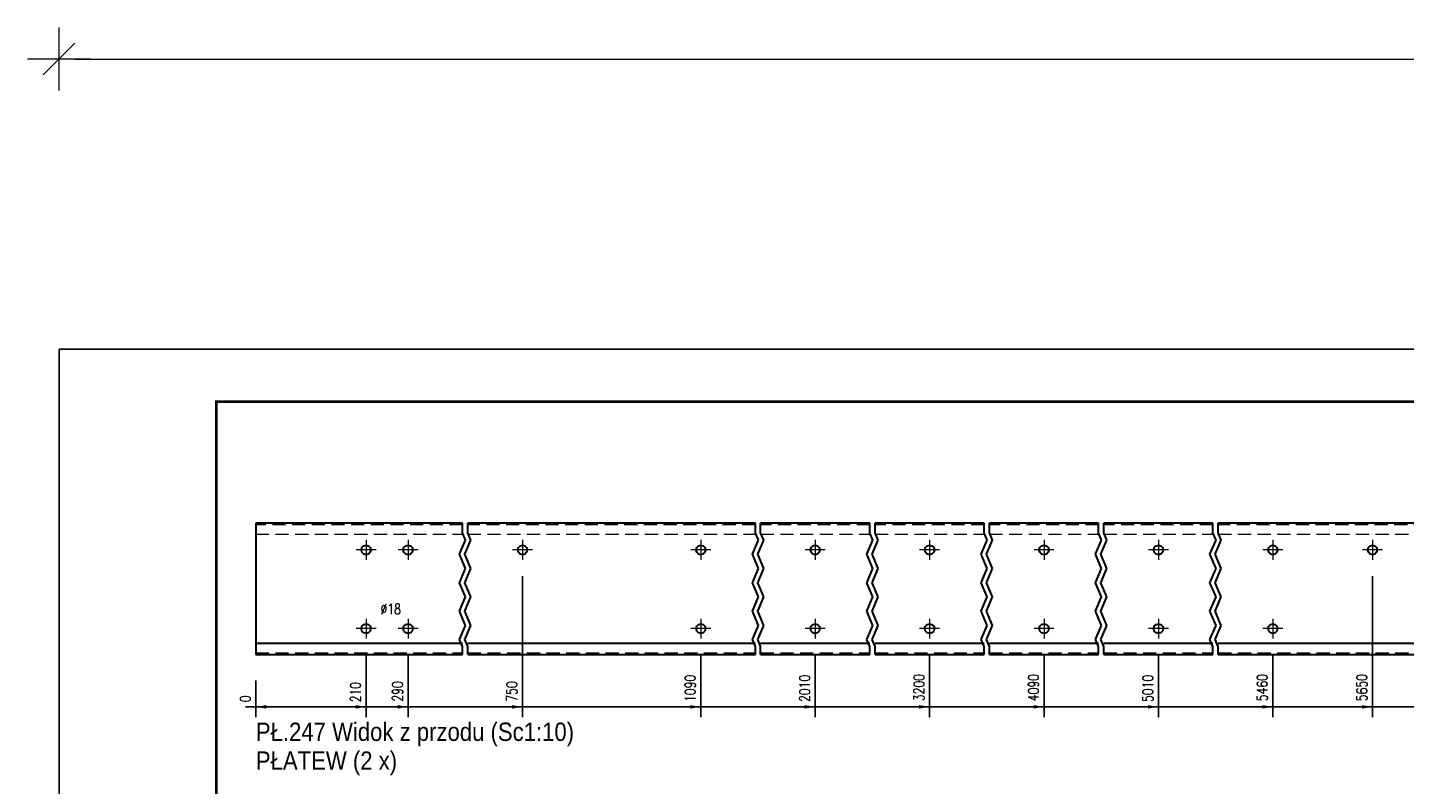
# Model space of a CAD drawing. Header units: millimetres. Extents: x -136 to 717, y 10101 to 10771.
# Tile 16 of 39: x -136 to 127, y 10612 to 10756. Entities that reach past the tile are written whole.
import ezdxf

# ---------------------------------------------------------------- set-up
doc = ezdxf.new("R2010")
doc.units = ezdxf.units.MM
doc.header["$LTSCALE"] = 10
doc.linetypes.add('HIDDEN', pattern=[0.375, 0.25, -0.125])
doc.linetypes.add('MITTE', pattern=[2, 1.25, -0.25, 0.25, -0.25])
doc.layers.get('Defpoints').update_dxf_attribs({"color": 1})
doc.layers.add('_FORMATKA', color=8, linetype='Continuous', plot=False)
for name, color, linetype, lineweight in [('_RAMKA', 7, 'Continuous', 35), ('PS_Bolt', 4, 'Continuous', 13), ('PS_DIM', 4, 'Continuous', 13), ('PS_Hidden', 2, 'HIDDEN', 9), ('PS_Mid', 5, 'MITTE', 15), ('PS_Shape', 161, 'Continuous', 30), ('PS_SOLID', 7, 'Continuous', 30), ('PS_TEXT', 3, 'Continuous', 18)]:
    doc.layers.add(name, color=color, linetype=linetype, lineweight=lineweight)
doc.styles.add('gil', font='txt', dxfattribs={"width": 0.9})
doc.styles.add('simplex', font='simplex.shx', dxfattribs={"width": 0.75})
doc.dimstyles.new('1_10_GŁ_DS1-LS10', dxfattribs={"dimtxt": 2, "dimasz": 2, "dimexe": 2, "dimexo": 5, "dimgap": 1, "dimtad": 1, "dimjust": 4, "dimdec": 0, "dimlfac": 10, "dimtxsty": 'simplex', "dimblk1": 'NONE', "dimsah": 1, "dimcen": 2, "dimclrd": 256, "dimclre": 256, "dimclrt": 3, "dimadec": 1, "dimazin": 0, "dimtfac": 1, "dimtdec": 0, "dimtmove": 2, "dimatfit": 3, "dimfxl": 1, "dimarcsym": 0})
doc.dimstyles.new('1_10_PRZ', dxfattribs={"dimtxt": 2, "dimasz": 1, "dimexe": 2, "dimexo": 5, "dimgap": 1, "dimtad": 1, "dimdec": 0, "dimlfac": 10, "dimtxsty": 'simplex', "dimblk": 'dimznak', "dimcen": 2, "dimse1": 1, "dimse2": 1, "dimclrt": 3, "dimadec": 1, "dimazin": 0, "dimtfac": 1, "dimtdec": 0, "dimtix": 1, "dimtmove": 2, "dimatfit": 3, "dimldrblk": 'dim-grot', "dimfxl": 1, "dimarcsym": 0})

# ---------------------------------------------------------------- blocks, each defined once
blk = doc.blocks.new('*D16')
at = {"layer": 'Defpoints', "color": 0, "transparency": 16777216}
for p in [(-92.04, 10636.77), (-92.04, 10636.77), (-92.04, 10626.77)]:
    blk.add_point(p, dxfattribs=at)
at = {"layer": 'PS_DIM', "lineweight": -2, "transparency": 16777216}
for p, q in [((-92.04, 10631.77), (-92.04, 10624.77)), ((-92.04, 10631.77), (-92.04, 10624.77)), ((-92.04, 10626.77), (-94.04, 10626.77)), ((-92.04, 10626.77), (-92.04, 10626.77)), ((-90.04, 10626.77), (-88.04, 10626.77))]:
    blk.add_line(p, q, dxfattribs=at)
at = {"layer": 'PS_DIM', "transparency": 16777216}
blk.add_solid([(-90.04, 10627.1), (-90.04, 10626.43), (-92.04, 10626.77)], dxfattribs=at)
at = {"layer": 'PS_DIM', "color": 3, "transparency": 16777216, "insert": (-94.06, 10628.29), "char_height": 2, "attachment_point": 5, "rotation": 90, "style": 'simplex'}
blk.add_mtext('0', dxfattribs=at)
blk = doc.blocks.new('_None')
blk = doc.blocks.new('*D17')
at = {"layer": 'Defpoints', "color": 0, "transparency": 16777216}
for p in [(-71.04, 10641.67), (-92.04, 10636.77), (-71.04, 10626.77)]:
    blk.add_point(p, dxfattribs=at)
at = {"layer": 'PS_DIM', "lineweight": -2, "transparency": 16777216}
for p, q in [((-71.04, 10636.67), (-71.04, 10624.77)), ((-92.04, 10631.77), (-92.04, 10624.77)), ((-92.04, 10626.77), (-73.04, 10626.77))]:
    blk.add_line(p, q, dxfattribs=at)
at = {"layer": 'PS_DIM', "transparency": 16777216}
blk.add_solid([(-73.04, 10627.1), (-73.04, 10626.43), (-71.04, 10626.77)], dxfattribs=at)
at = {"layer": 'PS_DIM', "color": 3, "transparency": 16777216, "insert": (-73.06, 10629.57), "char_height": 2, "attachment_point": 5, "rotation": 90, "style": 'simplex'}
blk.add_mtext('210', dxfattribs=at)
blk = doc.blocks.new('*D18')
at = {"layer": 'Defpoints', "color": 0, "transparency": 16777216}
for p in [(-63.04, 10641.67), (-92.04, 10636.77), (-63.04, 10626.77)]:
    blk.add_point(p, dxfattribs=at)
at = {"layer": 'PS_DIM', "lineweight": -2, "transparency": 16777216}
for p, q in [((-63.04, 10636.67), (-63.04, 10624.77)), ((-92.04, 10631.77), (-92.04, 10624.77)), ((-92.04, 10626.77), (-65.04, 10626.77))]:
    blk.add_line(p, q, dxfattribs=at)
at = {"layer": 'PS_DIM', "transparency": 16777216}
blk.add_solid([(-65.04, 10627.1), (-65.04, 10626.43), (-63.04, 10626.77)], dxfattribs=at)
at = {"layer": 'PS_DIM', "color": 3, "transparency": 16777216, "insert": (-65.06, 10629.71), "char_height": 2, "attachment_point": 5, "rotation": 90, "style": 'simplex'}
blk.add_mtext('290', dxfattribs=at)
blk = doc.blocks.new('*D19')
at = {"layer": 'Defpoints', "color": 0, "transparency": 16777216}
for p in [(-41.24, 10656.67), (-92.04, 10636.77), (-41.24, 10626.77)]:
    blk.add_point(p, dxfattribs=at)
at = {"layer": 'PS_DIM', "lineweight": -2, "transparency": 16777216}
for p, q in [((-41.24, 10651.67), (-41.24, 10624.77)), ((-92.04, 10631.77), (-92.04, 10624.77)), ((-92.04, 10626.77), (-43.24, 10626.77))]:
    blk.add_line(p, q, dxfattribs=at)
at = {"layer": 'PS_DIM', "transparency": 16777216}
blk.add_solid([(-43.24, 10627.1), (-43.24, 10626.43), (-41.24, 10626.77)], dxfattribs=at)
at = {"layer": 'PS_DIM', "color": 3, "transparency": 16777216, "insert": (-43.26, 10629.71), "char_height": 2, "attachment_point": 5, "rotation": 90, "style": 'simplex'}
blk.add_mtext('750', dxfattribs=at)
blk = doc.blocks.new('*D20')
at = {"layer": 'Defpoints', "color": 0, "transparency": 16777216}
for p in [(-7.24, 10641.67), (-92.04, 10636.77), (-7.24, 10626.77)]:
    blk.add_point(p, dxfattribs=at)
at = {"layer": 'PS_DIM', "lineweight": -2, "transparency": 16777216}
for p, q in [((-7.24, 10636.67), (-7.24, 10624.77)), ((-92.04, 10631.77), (-92.04, 10624.77)), ((-92.04, 10626.77), (-9.24, 10626.77))]:
    blk.add_line(p, q, dxfattribs=at)
at = {"layer": 'PS_DIM', "transparency": 16777216}
blk.add_solid([(-9.24, 10627.1), (-9.24, 10626.43), (-7.24, 10626.77)], dxfattribs=at)
at = {"layer": 'PS_DIM', "color": 3, "transparency": 16777216, "insert": (-9.26, 10630.29), "char_height": 2, "attachment_point": 5, "rotation": 90, "style": 'simplex'}
blk.add_mtext('1090', dxfattribs=at)
blk = doc.blocks.new('*D21')
at = {"layer": 'Defpoints', "color": 0, "transparency": 16777216}
for p in [(14.56, 10641.67), (-92.04, 10636.77), (14.56, 10626.77)]:
    blk.add_point(p, dxfattribs=at)
at = {"layer": 'PS_DIM', "lineweight": -2, "transparency": 16777216}
for p, q in [((14.56, 10636.67), (14.56, 10624.77)), ((-92.04, 10631.77), (-92.04, 10624.77)), ((-92.04, 10626.77), (12.56, 10626.77))]:
    blk.add_line(p, q, dxfattribs=at)
at = {"layer": 'PS_DIM', "transparency": 16777216}
blk.add_solid([(12.56, 10627.1), (12.56, 10626.43), (14.56, 10626.77)], dxfattribs=at)
at = {"layer": 'PS_DIM', "color": 3, "transparency": 16777216, "insert": (12.54, 10630.29), "char_height": 2, "attachment_point": 5, "rotation": 90, "style": 'simplex'}
blk.add_mtext('2010', dxfattribs=at)
blk = doc.blocks.new('*D22')
at = {"layer": 'Defpoints', "color": 0, "transparency": 16777216}
for p in [(36.36, 10641.67), (-92.04, 10636.77), (36.36, 10626.77)]:
    blk.add_point(p, dxfattribs=at)
at = {"layer": 'PS_DIM', "lineweight": -2, "transparency": 16777216}
for p, q in [((36.36, 10636.67), (36.36, 10624.77)), ((-92.04, 10631.77), (-92.04, 10624.77)), ((-92.04, 10626.77), (34.36, 10626.77))]:
    blk.add_line(p, q, dxfattribs=at)
at = {"layer": 'PS_DIM', "transparency": 16777216}
blk.add_solid([(34.36, 10627.1), (34.36, 10626.43), (36.36, 10626.77)], dxfattribs=at)
at = {"layer": 'PS_DIM', "color": 3, "transparency": 16777216, "insert": (34.34, 10630.43), "char_height": 2, "attachment_point": 5, "rotation": 90, "style": 'simplex'}
blk.add_mtext('3200', dxfattribs=at)
blk = doc.blocks.new('*D23')
at = {"layer": 'Defpoints', "color": 0, "transparency": 16777216}
for p in [(58.16, 10641.67), (-92.04, 10636.77), (58.16, 10626.77)]:
    blk.add_point(p, dxfattribs=at)
at = {"layer": 'PS_DIM', "lineweight": -2, "transparency": 16777216}
for p, q in [((58.16, 10636.67), (58.16, 10624.77)), ((-92.04, 10631.77), (-92.04, 10624.77)), ((-92.04, 10626.77), (56.16, 10626.77))]:
    blk.add_line(p, q, dxfattribs=at)
at = {"layer": 'PS_DIM', "transparency": 16777216}
blk.add_solid([(56.16, 10627.1), (56.16, 10626.43), (58.16, 10626.77)], dxfattribs=at)
at = {"layer": 'PS_DIM', "color": 3, "transparency": 16777216, "insert": (56.14, 10630.43), "char_height": 2, "attachment_point": 5, "rotation": 90, "style": 'simplex'}
blk.add_mtext('4090', dxfattribs=at)
blk = doc.blocks.new('*D24')
at = {"layer": 'Defpoints', "color": 0, "transparency": 16777216}
for p in [(79.96, 10641.67), (-92.04, 10636.77), (79.96, 10626.77)]:
    blk.add_point(p, dxfattribs=at)
at = {"layer": 'PS_DIM', "lineweight": -2, "transparency": 16777216}
for p, q in [((79.96, 10636.67), (79.96, 10624.77)), ((-92.04, 10631.77), (-92.04, 10624.77)), ((-92.04, 10626.77), (77.96, 10626.77))]:
    blk.add_line(p, q, dxfattribs=at)
at = {"layer": 'PS_DIM', "transparency": 16777216}
blk.add_solid([(77.96, 10627.1), (77.96, 10626.43), (79.96, 10626.77)], dxfattribs=at)
at = {"layer": 'PS_DIM', "color": 3, "transparency": 16777216, "insert": (77.94, 10630.29), "char_height": 2, "attachment_point": 5, "rotation": 90, "style": 'simplex'}
blk.add_mtext('5010', dxfattribs=at)
blk = doc.blocks.new('*D25')
at = {"layer": 'Defpoints', "color": 0, "transparency": 16777216}
for p in [(101.76, 10641.67), (-92.04, 10636.77), (101.76, 10626.77)]:
    blk.add_point(p, dxfattribs=at)
at = {"layer": 'PS_DIM', "lineweight": -2, "transparency": 16777216}
for p, q in [((101.76, 10636.67), (101.76, 10624.77)), ((-92.04, 10631.77), (-92.04, 10624.77)), ((-92.04, 10626.77), (99.76, 10626.77))]:
    blk.add_line(p, q, dxfattribs=at)
at = {"layer": 'PS_DIM', "transparency": 16777216}
blk.add_solid([(99.76, 10627.1), (99.76, 10626.43), (101.76, 10626.77)], dxfattribs=at)
at = {"layer": 'PS_DIM', "color": 3, "transparency": 16777216, "insert": (99.74, 10630.43), "char_height": 2, "attachment_point": 5, "rotation": 90, "style": 'simplex'}
blk.add_mtext('5460', dxfattribs=at)
blk = doc.blocks.new('*D26')
at = {"layer": 'Defpoints', "color": 0, "transparency": 16777216}
for p in [(120.76, 10656.67), (-92.04, 10636.77), (120.76, 10626.77)]:
    blk.add_point(p, dxfattribs=at)
at = {"layer": 'PS_DIM', "lineweight": -2, "transparency": 16777216}
for p, q in [((120.76, 10651.67), (120.76, 10624.77)), ((-92.04, 10631.77), (-92.04, 10624.77)), ((-92.04, 10626.77), (118.76, 10626.77))]:
    blk.add_line(p, q, dxfattribs=at)
at = {"layer": 'PS_DIM', "transparency": 16777216}
blk.add_solid([(118.76, 10627.1), (118.76, 10626.43), (120.76, 10626.77)], dxfattribs=at)
at = {"layer": 'PS_DIM', "color": 3, "transparency": 16777216, "insert": (118.74, 10630.43), "char_height": 2, "attachment_point": 5, "rotation": 90, "style": 'simplex'}
blk.add_mtext('5650', dxfattribs=at)
blk = doc.blocks.new('*D27')
at = {"layer": 'Defpoints', "color": 0, "transparency": 16777216}
for p in [(142.56, 10641.67), (-92.04, 10636.77), (142.56, 10626.77)]:
    blk.add_point(p, dxfattribs=at)
at = {"layer": 'PS_DIM', "lineweight": -2, "transparency": 16777216}
for p, q in [((142.56, 10636.67), (142.56, 10624.77)), ((-92.04, 10631.77), (-92.04, 10624.77)), ((-92.04, 10626.77), (140.56, 10626.77))]:
    blk.add_line(p, q, dxfattribs=at)
at = {"layer": 'PS_DIM', "transparency": 16777216}
blk.add_solid([(140.56, 10627.1), (140.56, 10626.43), (142.56, 10626.77)], dxfattribs=at)
at = {"layer": 'PS_DIM', "color": 3, "transparency": 16777216, "insert": (140.54, 10630.14), "char_height": 2, "attachment_point": 5, "rotation": 90, "style": 'simplex'}
blk.add_mtext('6110', dxfattribs=at)
blk = doc.blocks.new('*D28')
at = {"layer": 'Defpoints', "color": 0, "transparency": 16777216}
for p in [(150.56, 10641.67), (-92.04, 10636.77), (150.56, 10626.77)]:
    blk.add_point(p, dxfattribs=at)
at = {"layer": 'PS_DIM', "lineweight": -2, "transparency": 16777216}
for p, q in [((150.56, 10636.67), (150.56, 10624.77)), ((-92.04, 10631.77), (-92.04, 10624.77)), ((-92.04, 10626.77), (148.56, 10626.77))]:
    blk.add_line(p, q, dxfattribs=at)
at = {"layer": 'PS_DIM', "transparency": 16777216}
blk.add_solid([(148.56, 10627.1), (148.56, 10626.43), (150.56, 10626.77)], dxfattribs=at)
at = {"layer": 'PS_DIM', "color": 3, "transparency": 16777216, "insert": (148.54, 10630.29), "char_height": 2, "attachment_point": 5, "rotation": 90, "style": 'simplex'}
blk.add_mtext('6190', dxfattribs=at)
blk = doc.blocks.new('*D29')
at = {"layer": 'Defpoints', "color": 0, "transparency": 16777216}
for p in [(172.36, 10656.67), (-92.04, 10636.77), (172.36, 10626.77)]:
    blk.add_point(p, dxfattribs=at)
at = {"layer": 'PS_DIM', "lineweight": -2, "transparency": 16777216}
for p, q in [((172.36, 10651.67), (172.36, 10624.77)), ((-92.04, 10631.77), (-92.04, 10624.77)), ((-92.04, 10626.77), (170.36, 10626.77))]:
    blk.add_line(p, q, dxfattribs=at)
at = {"layer": 'PS_DIM', "transparency": 16777216}
blk.add_solid([(170.36, 10627.1), (170.36, 10626.43), (172.36, 10626.77)], dxfattribs=at)
at = {"layer": 'PS_DIM', "color": 3, "transparency": 16777216, "insert": (170.34, 10630.43), "char_height": 2, "attachment_point": 5, "rotation": 90, "style": 'simplex'}
blk.add_mtext('6650', dxfattribs=at)
blk = doc.blocks.new('*D30')
at = {"layer": 'Defpoints', "color": 0, "transparency": 16777216}
for p in [(207.36, 10641.67), (-92.04, 10636.77), (207.36, 10626.77)]:
    blk.add_point(p, dxfattribs=at)
at = {"layer": 'PS_DIM', "lineweight": -2, "transparency": 16777216}
for p, q in [((207.36, 10636.67), (207.36, 10624.77)), ((-92.04, 10631.77), (-92.04, 10624.77)), ((-92.04, 10626.77), (205.36, 10626.77))]:
    blk.add_line(p, q, dxfattribs=at)
at = {"layer": 'PS_DIM', "transparency": 16777216}
blk.add_solid([(205.36, 10627.1), (205.36, 10626.43), (207.36, 10626.77)], dxfattribs=at)
at = {"layer": 'PS_DIM', "color": 3, "transparency": 16777216, "insert": (205.34, 10630.43), "char_height": 2, "attachment_point": 5, "rotation": 90, "style": 'simplex'}
blk.add_mtext('7000', dxfattribs=at)
blk = doc.blocks.new('*D31')
at = {"layer": 'Defpoints', "color": 0, "transparency": 16777216}
for p in [(-92.04, 10636.77), (210.36, 10636.77), (210.36, 10626.77)]:
    blk.add_point(p, dxfattribs=at)
at = {"layer": 'PS_DIM', "lineweight": -2, "transparency": 16777216}
for p, q in [((-92.04, 10631.77), (-92.04, 10624.77)), ((210.36, 10631.77), (210.36, 10624.77)), ((-92.04, 10626.77), (-94.04, 10626.77)), ((-92.04, 10626.77), (210.36, 10626.77)), ((212.36, 10626.77), (214.36, 10626.77))]:
    blk.add_line(p, q, dxfattribs=at)
at = {"layer": 'PS_DIM', "transparency": 16777216}
blk.add_solid([(212.36, 10627.1), (212.36, 10626.43), (210.36, 10626.77)], dxfattribs=at)
at = {"layer": 'PS_DIM', "color": 3, "transparency": 16777216, "insert": (208.84, 10630.4), "char_height": 2, "attachment_point": 5, "rotation": 90, "style": 'simplex'}
blk.add_mtext('7030', dxfattribs=at)
blk = doc.blocks.new('dimznak')
at = {"color": 0}
for points in [[(0, 2), (0, -2)], [(-2, 0), (2, 0)]]:
    blk.add_lwpolyline(points, dxfattribs=at)
at = {"color": 2}
blk.add_lwpolyline([(1, 1), (-1, -1)], dxfattribs=at)
blk = doc.blocks.new('*D341')
at = {"color": 252, "lineweight": -2, "transparency": 16777216}
blk.add_line((-838, 649.33), (-3, 649.33), dxfattribs=at)
at = {"layer": 'Defpoints', "color": 0, "transparency": 16777216}
for p in [(0, 649.33), (-841, 594), (0, 594)]:
    blk.add_point(p, dxfattribs=at)
at = {"color": 252, "lineweight": -2, "transparency": 16777216, "xscale": 3, "yscale": 3, "zscale": 3, "rotation": 180}
blk.add_blockref('dimznak', (-841, 649.33), dxfattribs=at)
at = {"color": 252, "lineweight": -2, "transparency": 16777216, "xscale": 3, "yscale": 3, "zscale": 3}
blk.add_blockref('dimznak', (0, 649.33), dxfattribs=at)
at = {"color": 252, "transparency": 16777216, "insert": (-420.5, 659.83), "char_height": 15, "attachment_point": 5, "style": 'simplex'}
blk.add_mtext('841', dxfattribs=at)
blk = doc.blocks.new('dim-grot')
blk.add_hatch(color=256).paths.add_polyline_path([(0, 0), (-2, 0.5), (-2, -0.5)])
blk.add_lwpolyline([(0, 0), (-2, 0.5), (-2, -0.5), (0, 0)])
blk = doc.blocks.new('*X345')
at = {"color": 3, "linetype": 'Continuous'}
blk.add_line((-63.04, 10641.67), (-63.04, 10641.67), dxfattribs=at)
blk.add_line((-63.04, 10641.67), (-63.04, 10641.67), dxfattribs=at)
blk.add_line((-63.04, 10641.67), (-63.04, 10641.67), dxfattribs=at)
blk.add_line((-63.04, 10641.67), (-63.04, 10641.67), dxfattribs=at)
blk.add_line((-63.04, 10641.67), (-63.04, 10641.67), dxfattribs=at)
blk = doc.blocks.new('*X346')
at = {"color": 3, "linetype": 'Continuous'}
blk.add_line((-71.04, 10641.67), (-71.04, 10641.67), dxfattribs=at)
blk.add_line((-71.04, 10641.67), (-71.04, 10641.67), dxfattribs=at)
blk.add_line((-71.04, 10641.67), (-71.04, 10641.67), dxfattribs=at)
blk.add_line((-71.04, 10641.67), (-71.04, 10641.67), dxfattribs=at)
blk.add_line((-71.04, 10641.67), (-71.04, 10641.67), dxfattribs=at)
blk = doc.blocks.new('*X348')
at = {"color": 3, "linetype": 'Continuous'}
blk.add_line((101.76, 10641.67), (101.76, 10641.67), dxfattribs=at)
blk.add_line((101.76, 10641.67), (101.76, 10641.67), dxfattribs=at)
blk.add_line((101.76, 10641.67), (101.76, 10641.67), dxfattribs=at)
blk.add_line((101.76, 10641.67), (101.76, 10641.67), dxfattribs=at)
blk.add_line((101.76, 10641.67), (101.76, 10641.67), dxfattribs=at)
blk = doc.blocks.new('*X349')
at = {"color": 3, "linetype": 'Continuous'}
blk.add_line((-63.04, 10656.67), (-63.04, 10656.67), dxfattribs=at)
blk.add_line((-63.04, 10656.67), (-63.04, 10656.67), dxfattribs=at)
blk.add_line((-63.04, 10656.67), (-63.04, 10656.67), dxfattribs=at)
blk.add_line((-63.04, 10656.67), (-63.04, 10656.67), dxfattribs=at)
blk.add_line((-63.04, 10656.67), (-63.04, 10656.67), dxfattribs=at)
blk = doc.blocks.new('*X350')
at = {"color": 1}
for p, q in [((-52.64, 10659.91), (-52.64, 10661.77)), ((-51.64, 10659.91), (-51.64, 10661.77)), ((3.16, 10659.91), (3.16, 10661.77)), ((4.16, 10659.91), (4.16, 10661.77)), ((24.96, 10659.91), (24.96, 10661.77)), ((25.96, 10659.91), (25.96, 10661.77)), ((46.76, 10659.91), (46.76, 10661.77)), ((47.76, 10659.91), (47.76, 10661.77)), ((68.56, 10659.91), (68.56, 10661.77)), ((69.56, 10659.91), (69.56, 10661.77)), ((90.36, 10659.91), (90.36, 10661.77)), ((91.36, 10659.91), (91.36, 10661.77)), ((-52.06, 10658.55), (-52.64, 10659.91)), ((-51.06, 10658.55), (-51.64, 10659.91)), ((3.74, 10658.55), (3.16, 10659.91)), ((4.74, 10658.55), (4.16, 10659.91)), ((25.54, 10658.55), (24.96, 10659.91)), ((26.54, 10658.55), (25.96, 10659.91)), ((47.34, 10658.55), (46.76, 10659.91)), ((48.34, 10658.55), (47.76, 10659.91)), ((69.14, 10658.55), (68.56, 10659.91)), ((70.14, 10658.55), (69.56, 10659.91)), ((90.94, 10658.55), (90.36, 10659.91)), ((91.94, 10658.55), (91.36, 10659.91)), ((-53.21, 10655.85), (-52.06, 10658.55)), ((-52.21, 10655.85), (-51.06, 10658.55)), ((2.59, 10655.85), (3.74, 10658.55)), ((3.59, 10655.85), (4.74, 10658.55)), ((24.39, 10655.85), (25.54, 10658.55)), ((25.39, 10655.85), (26.54, 10658.55)), ((46.19, 10655.85), (47.34, 10658.55)), ((47.19, 10655.85), (48.34, 10658.55)), ((67.99, 10655.85), (69.14, 10658.55)), ((68.99, 10655.85), (70.14, 10658.55)), ((89.79, 10655.85), (90.94, 10658.55)), ((90.79, 10655.85), (91.94, 10658.55)), ((-52.06, 10653.14), (-53.21, 10655.85)), ((-51.06, 10653.14), (-52.21, 10655.85)), ((3.74, 10653.14), (2.59, 10655.85)), ((4.74, 10653.14), (3.59, 10655.85)), ((25.54, 10653.14), (24.39, 10655.85)), ((26.54, 10653.14), (25.39, 10655.85)), ((47.34, 10653.14), (46.19, 10655.85)), ((48.34, 10653.14), (47.19, 10655.85)), ((69.14, 10653.14), (67.99, 10655.85)), ((70.14, 10653.14), (68.99, 10655.85)), ((90.94, 10653.14), (89.79, 10655.85)), ((91.94, 10653.14), (90.79, 10655.85)), ((-53.21, 10650.43), (-52.06, 10653.14)), ((-52.21, 10650.43), (-51.06, 10653.14)), ((2.59, 10650.43), (3.74, 10653.14)), ((3.59, 10650.43), (4.74, 10653.14)), ((24.39, 10650.43), (25.54, 10653.14)), ((25.39, 10650.43), (26.54, 10653.14)), ((46.19, 10650.43), (47.34, 10653.14)), ((47.19, 10650.43), (48.34, 10653.14)), ((67.99, 10650.43), (69.14, 10653.14)), ((68.99, 10650.43), (70.14, 10653.14)), ((89.79, 10650.43), (90.94, 10653.14)), ((90.79, 10650.43), (91.94, 10653.14)), ((-52.06, 10647.72), (-53.21, 10650.43)), ((-51.06, 10647.72), (-52.21, 10650.43)), ((3.74, 10647.72), (2.59, 10650.43)), ((4.74, 10647.72), (3.59, 10650.43)), ((25.54, 10647.72), (24.39, 10650.43)), ((26.54, 10647.72), (25.39, 10650.43)), ((47.34, 10647.72), (46.19, 10650.43)), ((48.34, 10647.72), (47.19, 10650.43)), ((69.14, 10647.72), (67.99, 10650.43)), ((70.14, 10647.72), (68.99, 10650.43)), ((90.94, 10647.72), (89.79, 10650.43)), ((91.94, 10647.72), (90.79, 10650.43)), ((-53.21, 10645.01), (-52.06, 10647.72)), ((-52.21, 10645.01), (-51.06, 10647.72)), ((2.59, 10645.01), (3.74, 10647.72)), ((3.59, 10645.01), (4.74, 10647.72)), ((24.39, 10645.01), (25.54, 10647.72)), ((25.39, 10645.01), (26.54, 10647.72)), ((46.19, 10645.01), (47.34, 10647.72)), ((47.19, 10645.01), (48.34, 10647.72)), ((67.99, 10645.01), (69.14, 10647.72)), ((68.99, 10645.01), (70.14, 10647.72)), ((89.79, 10645.01), (90.94, 10647.72)), ((90.79, 10645.01), (91.94, 10647.72)), ((-52.06, 10642.3), (-53.21, 10645.01)), ((-51.06, 10642.3), (-52.21, 10645.01)), ((3.74, 10642.3), (2.59, 10645.01)), ((4.74, 10642.3), (3.59, 10645.01)), ((25.54, 10642.3), (24.39, 10645.01)), ((26.54, 10642.3), (25.39, 10645.01)), ((47.34, 10642.3), (46.19, 10645.01)), ((48.34, 10642.3), (47.19, 10645.01)), ((69.14, 10642.3), (67.99, 10645.01)), ((70.14, 10642.3), (68.99, 10645.01)), ((90.94, 10642.3), (89.79, 10645.01)), ((91.94, 10642.3), (90.79, 10645.01)), ((-53.21, 10639.59), (-52.06, 10642.3)), ((-52.21, 10639.59), (-51.06, 10642.3)), ((2.59, 10639.59), (3.74, 10642.3)), ((3.59, 10639.59), (4.74, 10642.3)), ((24.39, 10639.59), (25.54, 10642.3)), ((25.39, 10639.59), (26.54, 10642.3)), ((46.19, 10639.59), (47.34, 10642.3)), ((47.19, 10639.59), (48.34, 10642.3)), ((67.99, 10639.59), (69.14, 10642.3)), ((68.99, 10639.59), (70.14, 10642.3)), ((89.79, 10639.59), (90.94, 10642.3)), ((90.79, 10639.59), (91.94, 10642.3)), ((-52.64, 10638.24), (-53.21, 10639.59)), ((-52.64, 10636.77), (-52.64, 10638.24)), ((-51.64, 10638.24), (-52.21, 10639.59)), ((-51.64, 10636.77), (-51.64, 10638.24)), ((3.16, 10638.24), (2.59, 10639.59)), ((3.16, 10636.77), (3.16, 10638.24)), ((4.16, 10638.24), (3.59, 10639.59)), ((4.16, 10636.77), (4.16, 10638.24)), ((24.96, 10638.24), (24.39, 10639.59)), ((24.96, 10636.77), (24.96, 10638.24)), ((25.96, 10638.24), (25.39, 10639.59)), ((25.96, 10636.77), (25.96, 10638.24)), ((46.76, 10638.24), (46.19, 10639.59)), ((46.76, 10636.77), (46.76, 10638.24)), ((47.76, 10638.24), (47.19, 10639.59)), ((47.76, 10636.77), (47.76, 10638.24)), ((68.56, 10638.24), (67.99, 10639.59)), ((68.56, 10636.77), (68.56, 10638.24)), ((69.56, 10638.24), (68.99, 10639.59)), ((69.56, 10636.77), (69.56, 10638.24)), ((90.36, 10638.24), (89.79, 10639.59)), ((90.36, 10636.77), (90.36, 10638.24)), ((91.36, 10638.24), (90.79, 10639.59)), ((91.36, 10636.77), (91.36, 10638.24))]:
    blk.add_line(p, q, dxfattribs=at)
at = {"layer": 'PS_Hidden', "color": 2, "linetype": 'HIDDEN'}
for p, q in [((-52.64, 10661.47), (-92.04, 10661.47)), ((-92.04, 10659.67), (-52.64, 10659.67)), ((3.16, 10661.47), (-51.64, 10661.47)), ((-51.64, 10659.67), (3.16, 10659.67)), ((24.96, 10661.47), (4.16, 10661.47)), ((4.16, 10659.67), (24.96, 10659.67)), ((46.76, 10661.47), (25.96, 10661.47)), ((25.96, 10659.67), (46.76, 10659.67)), ((68.56, 10661.47), (47.76, 10661.47)), ((47.76, 10659.67), (68.56, 10659.67)), ((90.36, 10661.47), (69.56, 10661.47)), ((69.56, 10659.67), (90.36, 10659.67)), ((131.16, 10661.47), (91.36, 10661.47)), ((91.36, 10659.67), (131.16, 10659.67)), ((-92.04, 10637.07), (-52.64, 10637.07)), ((-51.64, 10637.07), (3.16, 10637.07)), ((4.16, 10637.07), (24.96, 10637.07)), ((25.96, 10637.07), (46.76, 10637.07)), ((47.76, 10637.07), (68.56, 10637.07)), ((69.56, 10637.07), (90.36, 10637.07)), ((91.36, 10637.07), (131.16, 10637.07))]:
    blk.add_line(p, q, dxfattribs=at)
at = {"layer": 'PS_Mid', "color": 5, "linetype": 'MITTE'}
for p, q in [((-69.14, 10656.67), (-72.94, 10656.67)), ((-71.04, 10658.57), (-71.04, 10654.77)), ((-61.14, 10656.67), (-64.94, 10656.67)), ((-63.04, 10658.57), (-63.04, 10654.77)), ((-39.34, 10656.67), (-43.14, 10656.67)), ((-41.24, 10658.57), (-41.24, 10654.77)), ((-5.34, 10656.67), (-9.14, 10656.67)), ((-7.24, 10658.57), (-7.24, 10654.77)), ((16.46, 10656.67), (12.66, 10656.67)), ((14.56, 10658.57), (14.56, 10654.77)), ((38.26, 10656.67), (34.46, 10656.67)), ((36.36, 10658.57), (36.36, 10654.77)), ((60.06, 10656.67), (56.26, 10656.67)), ((58.16, 10658.57), (58.16, 10654.77)), ((81.86, 10656.67), (78.06, 10656.67)), ((79.96, 10658.57), (79.96, 10654.77)), ((103.66, 10656.67), (99.86, 10656.67)), ((101.76, 10658.57), (101.76, 10654.77)), ((122.66, 10656.67), (118.86, 10656.67)), ((120.76, 10658.57), (120.76, 10654.77)), ((-71.04, 10643.57), (-71.04, 10639.77)), ((-63.04, 10643.57), (-63.04, 10639.77)), ((-7.24, 10643.57), (-7.24, 10639.77)), ((14.56, 10643.57), (14.56, 10639.77)), ((36.36, 10643.57), (36.36, 10639.77)), ((58.16, 10643.57), (58.16, 10639.77)), ((79.96, 10643.57), (79.96, 10639.77)), ((101.76, 10643.57), (101.76, 10639.77)), ((-69.14, 10641.67), (-72.94, 10641.67)), ((-61.14, 10641.67), (-64.94, 10641.67)), ((-5.34, 10641.67), (-9.14, 10641.67)), ((16.46, 10641.67), (12.66, 10641.67)), ((38.26, 10641.67), (34.46, 10641.67)), ((60.06, 10641.67), (56.26, 10641.67)), ((81.86, 10641.67), (78.06, 10641.67)), ((103.66, 10641.67), (99.86, 10641.67))]:
    blk.add_line(p, q, dxfattribs=at)
at = {"layer": 'PS_SOLID', "color": 7, "linetype": 'Continuous'}
for p, q in [((-71.04, 10661.77), (-92.04, 10661.77)), ((-92.04, 10661.77), (-92.04, 10638.87)), ((-63.04, 10661.77), (-71.04, 10661.77)), ((-52.64, 10661.77), (-63.04, 10661.77)), ((-41.24, 10661.77), (-51.64, 10661.77)), ((-7.24, 10661.77), (-41.24, 10661.77)), ((3.16, 10661.77), (-7.24, 10661.77)), ((14.56, 10661.77), (4.16, 10661.77)), ((24.96, 10661.77), (14.56, 10661.77)), ((36.36, 10661.77), (25.96, 10661.77)), ((46.76, 10661.77), (36.36, 10661.77)), ((58.16, 10661.77), (47.76, 10661.77)), ((68.56, 10661.77), (58.16, 10661.77)), ((79.96, 10661.77), (69.56, 10661.77)), ((90.36, 10661.77), (79.96, 10661.77)), ((101.76, 10661.77), (91.36, 10661.77)), ((120.76, 10661.77), (101.76, 10661.77)), ((131.16, 10661.77), (120.76, 10661.77)), ((-71.94, 10656.67), (-71.82, 10657.12)), ((-71.82, 10656.22), (-71.94, 10656.67)), ((-71.82, 10657.12), (-71.49, 10657.45)), ((-71.49, 10657.45), (-71.04, 10657.57)), ((-71.04, 10657.57), (-70.59, 10657.45)), ((-70.59, 10657.45), (-70.26, 10657.12)), ((-70.26, 10657.12), (-70.14, 10656.67)), ((-70.14, 10656.67), (-70.26, 10656.22)), ((-63.94, 10656.67), (-63.82, 10657.12)), ((-63.82, 10656.22), (-63.94, 10656.67)), ((-63.82, 10657.12), (-63.49, 10657.45)), ((-63.49, 10657.45), (-63.04, 10657.57)), ((-63.04, 10657.57), (-62.59, 10657.45)), ((-62.59, 10657.45), (-62.26, 10657.12)), ((-62.26, 10657.12), (-62.14, 10656.67)), ((-62.14, 10656.67), (-62.26, 10656.22)), ((-42.14, 10656.67), (-42.02, 10657.12)), ((-42.02, 10656.22), (-42.14, 10656.67)), ((-42.02, 10657.12), (-41.69, 10657.45)), ((-41.69, 10657.45), (-41.24, 10657.57)), ((-41.24, 10657.57), (-40.79, 10657.45)), ((-40.79, 10657.45), (-40.46, 10657.12)), ((-40.46, 10657.12), (-40.34, 10656.67)), ((-40.34, 10656.67), (-40.46, 10656.22)), ((-8.14, 10656.67), (-8.02, 10657.12)), ((-8.02, 10656.22), (-8.14, 10656.67)), ((-8.02, 10657.12), (-7.69, 10657.45)), ((-7.69, 10657.45), (-7.24, 10657.57)), ((-7.24, 10657.57), (-6.79, 10657.45)), ((-6.79, 10657.45), (-6.46, 10657.12)), ((-6.46, 10657.12), (-6.34, 10656.67)), ((-6.34, 10656.67), (-6.46, 10656.22)), ((13.66, 10656.67), (13.78, 10657.12)), ((13.78, 10656.22), (13.66, 10656.67)), ((13.78, 10657.12), (14.11, 10657.45)), ((14.11, 10657.45), (14.56, 10657.57)), ((14.56, 10657.57), (15.01, 10657.45)), ((15.01, 10657.45), (15.34, 10657.12)), ((15.34, 10657.12), (15.46, 10656.67)), ((15.46, 10656.67), (15.34, 10656.22)), ((35.46, 10656.67), (35.58, 10657.12)), ((35.58, 10656.22), (35.46, 10656.67)), ((35.58, 10657.12), (35.91, 10657.45)), ((35.91, 10657.45), (36.36, 10657.57)), ((36.36, 10657.57), (36.81, 10657.45)), ((36.81, 10657.45), (37.14, 10657.12)), ((37.14, 10657.12), (37.26, 10656.67)), ((37.26, 10656.67), (37.14, 10656.22)), ((57.26, 10656.67), (57.38, 10657.12)), ((57.38, 10656.22), (57.26, 10656.67)), ((57.38, 10657.12), (57.71, 10657.45)), ((57.71, 10657.45), (58.16, 10657.57)), ((58.16, 10657.57), (58.61, 10657.45)), ((58.61, 10657.45), (58.94, 10657.12)), ((58.94, 10657.12), (59.06, 10656.67)), ((59.06, 10656.67), (58.94, 10656.22)), ((79.06, 10656.67), (79.18, 10657.12)), ((79.18, 10656.22), (79.06, 10656.67)), ((79.18, 10657.12), (79.51, 10657.45)), ((79.51, 10657.45), (79.96, 10657.57)), ((79.96, 10657.57), (80.41, 10657.45)), ((80.41, 10657.45), (80.74, 10657.12)), ((80.74, 10657.12), (80.86, 10656.67)), ((80.86, 10656.67), (80.74, 10656.22)), ((100.86, 10656.67), (100.98, 10657.12)), ((100.98, 10656.22), (100.86, 10656.67)), ((100.98, 10657.12), (101.31, 10657.45)), ((101.31, 10657.45), (101.76, 10657.57)), ((101.76, 10657.57), (102.21, 10657.45)), ((102.21, 10657.45), (102.54, 10657.12)), ((102.54, 10657.12), (102.66, 10656.67)), ((102.66, 10656.67), (102.54, 10656.22)), ((119.86, 10656.67), (119.98, 10657.12)), ((119.98, 10656.22), (119.86, 10656.67)), ((119.98, 10657.12), (120.31, 10657.45)), ((120.31, 10657.45), (120.76, 10657.57)), ((120.76, 10657.57), (121.21, 10657.45)), ((121.21, 10657.45), (121.54, 10657.12)), ((121.54, 10657.12), (121.66, 10656.67)), ((121.66, 10656.67), (121.54, 10656.22)), ((-71.49, 10655.89), (-71.82, 10656.22)), ((-71.04, 10655.77), (-71.49, 10655.89)), ((-70.59, 10655.89), (-71.04, 10655.77)), ((-70.26, 10656.22), (-70.59, 10655.89)), ((-63.49, 10655.89), (-63.82, 10656.22)), ((-63.04, 10655.77), (-63.49, 10655.89)), ((-62.59, 10655.89), (-63.04, 10655.77)), ((-62.26, 10656.22), (-62.59, 10655.89)), ((-41.69, 10655.89), (-42.02, 10656.22)), ((-41.24, 10655.77), (-41.69, 10655.89)), ((-40.79, 10655.89), (-41.24, 10655.77)), ((-40.46, 10656.22), (-40.79, 10655.89)), ((-7.69, 10655.89), (-8.02, 10656.22)), ((-7.24, 10655.77), (-7.69, 10655.89)), ((-6.79, 10655.89), (-7.24, 10655.77)), ((-6.46, 10656.22), (-6.79, 10655.89)), ((14.11, 10655.89), (13.78, 10656.22)), ((14.56, 10655.77), (14.11, 10655.89)), ((15.01, 10655.89), (14.56, 10655.77)), ((15.34, 10656.22), (15.01, 10655.89)), ((35.91, 10655.89), (35.58, 10656.22)), ((36.36, 10655.77), (35.91, 10655.89)), ((36.81, 10655.89), (36.36, 10655.77)), ((37.14, 10656.22), (36.81, 10655.89)), ((57.71, 10655.89), (57.38, 10656.22)), ((58.16, 10655.77), (57.71, 10655.89)), ((58.61, 10655.89), (58.16, 10655.77)), ((58.94, 10656.22), (58.61, 10655.89)), ((79.51, 10655.89), (79.18, 10656.22)), ((79.96, 10655.77), (79.51, 10655.89)), ((80.41, 10655.89), (79.96, 10655.77)), ((80.74, 10656.22), (80.41, 10655.89)), ((101.31, 10655.89), (100.98, 10656.22)), ((101.76, 10655.77), (101.31, 10655.89)), ((102.21, 10655.89), (101.76, 10655.77)), ((102.54, 10656.22), (102.21, 10655.89)), ((120.31, 10655.89), (119.98, 10656.22)), ((120.76, 10655.77), (120.31, 10655.89)), ((121.21, 10655.89), (120.76, 10655.77)), ((121.54, 10656.22), (121.21, 10655.89)), ((-71.94, 10641.67), (-71.82, 10642.12)), ((-71.82, 10641.22), (-71.94, 10641.67)), ((-71.82, 10642.12), (-71.49, 10642.45)), ((-71.49, 10640.89), (-71.82, 10641.22)), ((-71.49, 10642.45), (-71.04, 10642.57)), ((-71.04, 10640.77), (-71.49, 10640.89)), ((-71.04, 10642.57), (-70.59, 10642.45)), ((-70.59, 10640.89), (-71.04, 10640.77)), ((-70.59, 10642.45), (-70.26, 10642.12)), ((-70.26, 10641.22), (-70.59, 10640.89)), ((-70.26, 10642.12), (-70.14, 10641.67)), ((-70.14, 10641.67), (-70.26, 10641.22)), ((-63.94, 10641.67), (-63.82, 10642.12)), ((-63.82, 10641.22), (-63.94, 10641.67)), ((-63.82, 10642.12), (-63.49, 10642.45)), ((-63.49, 10640.89), (-63.82, 10641.22)), ((-63.49, 10642.45), (-63.04, 10642.57)), ((-63.04, 10640.77), (-63.49, 10640.89)), ((-63.04, 10642.57), (-62.59, 10642.45)), ((-62.59, 10640.89), (-63.04, 10640.77)), ((-62.59, 10642.45), (-62.26, 10642.12)), ((-62.26, 10641.22), (-62.59, 10640.89)), ((-62.26, 10642.12), (-62.14, 10641.67)), ((-62.14, 10641.67), (-62.26, 10641.22)), ((-8.14, 10641.67), (-8.02, 10642.12)), ((-8.02, 10641.22), (-8.14, 10641.67)), ((-8.02, 10642.12), (-7.69, 10642.45)), ((-7.69, 10640.89), (-8.02, 10641.22)), ((-7.69, 10642.45), (-7.24, 10642.57)), ((-7.24, 10640.77), (-7.69, 10640.89)), ((-7.24, 10642.57), (-6.79, 10642.45)), ((-6.79, 10640.89), (-7.24, 10640.77)), ((-6.79, 10642.45), (-6.46, 10642.12)), ((-6.46, 10641.22), (-6.79, 10640.89)), ((-6.46, 10642.12), (-6.34, 10641.67)), ((-6.34, 10641.67), (-6.46, 10641.22)), ((13.66, 10641.67), (13.78, 10642.12)), ((13.78, 10641.22), (13.66, 10641.67)), ((13.78, 10642.12), (14.11, 10642.45)), ((14.11, 10640.89), (13.78, 10641.22)), ((14.11, 10642.45), (14.56, 10642.57)), ((14.56, 10640.77), (14.11, 10640.89)), ((14.56, 10642.57), (15.01, 10642.45)), ((15.01, 10640.89), (14.56, 10640.77)), ((15.01, 10642.45), (15.34, 10642.12)), ((15.34, 10641.22), (15.01, 10640.89)), ((15.34, 10642.12), (15.46, 10641.67)), ((15.46, 10641.67), (15.34, 10641.22)), ((35.46, 10641.67), (35.58, 10642.12)), ((35.58, 10641.22), (35.46, 10641.67)), ((35.58, 10642.12), (35.91, 10642.45)), ((35.91, 10640.89), (35.58, 10641.22)), ((35.91, 10642.45), (36.36, 10642.57)), ((36.36, 10640.77), (35.91, 10640.89)), ((36.36, 10642.57), (36.81, 10642.45)), ((36.81, 10640.89), (36.36, 10640.77)), ((36.81, 10642.45), (37.14, 10642.12)), ((37.14, 10641.22), (36.81, 10640.89)), ((37.14, 10642.12), (37.26, 10641.67)), ((37.26, 10641.67), (37.14, 10641.22)), ((57.26, 10641.67), (57.38, 10642.12)), ((57.38, 10641.22), (57.26, 10641.67)), ((57.38, 10642.12), (57.71, 10642.45)), ((57.71, 10640.89), (57.38, 10641.22)), ((57.71, 10642.45), (58.16, 10642.57)), ((58.16, 10640.77), (57.71, 10640.89)), ((58.16, 10642.57), (58.61, 10642.45)), ((58.61, 10640.89), (58.16, 10640.77)), ((58.61, 10642.45), (58.94, 10642.12)), ((58.94, 10641.22), (58.61, 10640.89)), ((58.94, 10642.12), (59.06, 10641.67)), ((59.06, 10641.67), (58.94, 10641.22)), ((79.06, 10641.67), (79.18, 10642.12)), ((79.18, 10641.22), (79.06, 10641.67)), ((79.18, 10642.12), (79.51, 10642.45)), ((79.51, 10640.89), (79.18, 10641.22)), ((79.51, 10642.45), (79.96, 10642.57)), ((79.96, 10640.77), (79.51, 10640.89)), ((79.96, 10642.57), (80.41, 10642.45)), ((80.41, 10640.89), (79.96, 10640.77)), ((80.41, 10642.45), (80.74, 10642.12)), ((80.74, 10641.22), (80.41, 10640.89)), ((80.74, 10642.12), (80.86, 10641.67)), ((80.86, 10641.67), (80.74, 10641.22)), ((100.86, 10641.67), (100.98, 10642.12)), ((100.98, 10641.22), (100.86, 10641.67)), ((100.98, 10642.12), (101.31, 10642.45)), ((101.31, 10640.89), (100.98, 10641.22)), ((101.31, 10642.45), (101.76, 10642.57)), ((101.76, 10640.77), (101.31, 10640.89)), ((101.76, 10642.57), (102.21, 10642.45)), ((102.21, 10640.89), (101.76, 10640.77)), ((102.21, 10642.45), (102.54, 10642.12)), ((102.54, 10641.22), (102.21, 10640.89)), ((102.54, 10642.12), (102.66, 10641.67)), ((102.66, 10641.67), (102.54, 10641.22)), ((-52.64, 10638.87), (-92.04, 10638.87)), ((-92.04, 10638.87), (-92.04, 10636.77)), ((3.16, 10638.87), (-51.64, 10638.87)), ((24.96, 10638.87), (4.16, 10638.87)), ((46.76, 10638.87), (25.96, 10638.87)), ((68.56, 10638.87), (47.76, 10638.87)), ((90.36, 10638.87), (69.56, 10638.87)), ((131.16, 10638.87), (91.36, 10638.87)), ((-92.04, 10636.77), (-52.64, 10636.77)), ((-51.64, 10636.77), (3.16, 10636.77)), ((4.16, 10636.77), (24.96, 10636.77)), ((25.96, 10636.77), (46.76, 10636.77)), ((47.76, 10636.77), (68.56, 10636.77)), ((69.56, 10636.77), (90.36, 10636.77)), ((91.36, 10636.77), (131.16, 10636.77))]:
    blk.add_line(p, q, dxfattribs=at)
blk = doc.blocks.new('*X351')
at = {"color": 3, "linetype": 'Continuous'}
blk.add_line((101.76, 10656.67), (101.76, 10656.67), dxfattribs=at)
blk.add_line((101.76, 10656.67), (101.76, 10656.67), dxfattribs=at)
blk.add_line((101.76, 10656.67), (101.76, 10656.67), dxfattribs=at)
blk.add_line((101.76, 10656.67), (101.76, 10656.67), dxfattribs=at)
blk.add_line((101.76, 10656.67), (101.76, 10656.67), dxfattribs=at)
blk = doc.blocks.new('*X352')
at = {"color": 3, "linetype": 'Continuous'}
blk.add_line((-71.04, 10656.67), (-71.04, 10656.67), dxfattribs=at)
blk.add_line((-71.04, 10656.67), (-71.04, 10656.67), dxfattribs=at)
blk.add_line((-71.04, 10656.67), (-71.04, 10656.67), dxfattribs=at)
blk.add_line((-71.04, 10656.67), (-71.04, 10656.67), dxfattribs=at)
blk.add_line((-71.04, 10656.67), (-71.04, 10656.67), dxfattribs=at)
blk = doc.blocks.new('*X353')
at = {"color": 3, "style": 'gil', "width": 0.9}
for s, p in [('PŁ.247 Widok z przodu (Sc1:10)', (-92.04, 10620.27)), ('PŁATEW (2 x)', (-92.04, 10614.77))]:
    blk.add_text(s, height=3.5, dxfattribs=at).set_placement(p)
blk = doc.blocks.new('*U334')
at = {"layer": '_FORMATKA', "lineweight": -3}
blk.add_lwpolyline([(-841, 0), (0, 0), (0, 594), (-841, 594)], close=True, dxfattribs=at)
at = {"layer": '_RAMKA', "lineweight": -3, "const_width": 0.5}
blk.add_lwpolyline([(-811, 10), (-10, 10), (-10, 584), (-811, 584)], close=True, dxfattribs=at)
dim = blk.add_linear_dim(base=(0, 649.33), p1=(-841, 594), p2=(0, 594), dimstyle='1_10_PRZ', override={"dimscale": 3, "dimtxt": 5, "dimlfac": 1, "dimclrd": 252, "dimclrt": 252})
dim.commit()
dim.dimension.update_dxf_attribs({"geometry": '*D341', "text_midpoint": (-420.5, 659.83)})

msp = doc.modelspace()

# ---------------------------------------------------------------- block references
at = {"layer": 'PS_Bolt', "color": 3}
for name in ['*X352', '*X349', '*X351', '*X346', '*X345', '*X348']:
    msp.add_blockref(name, (0, 0), dxfattribs=at)
at = {"layer": 'PS_DIM'}
msp.add_blockref('*U334', (711.45, 10100.91), dxfattribs=at)
at = {"layer": 'PS_Shape', "color": 2}
msp.add_blockref('*X350', (0, 0), dxfattribs=at)
at = {"layer": 'PS_TEXT'}
msp.add_blockref('*X353', (0, 0), dxfattribs=at)

# ---------------------------------------------------------------- texts
at = {"layer": 'PS_DIM', "insert": (-68.28, 10644.42), "char_height": 2, "attachment_point": 7, "style": 'simplex'}
msp.add_mtext('\\A1;%%c18', dxfattribs=at)

# ---------------------------------------------------------------- dimensions: what is measured, and where the dimension line sits
at = {"layer": 'PS_DIM'}
for base, p2, text, picture, middle in [((-41.24, 10626.77), (-41.24, 10656.67), '750', '*D19', (-43.26, 10629.71)), ((120.76, 10626.77), (120.76, 10656.67), '5650', '*D26', (118.74, 10630.43)), ((172.36, 10626.77), (172.36, 10656.67), '6650', '*D29', (170.34, 10630.43)), ((-7.24, 10626.77), (-7.24, 10641.67), '1090', '*D20', (-9.26, 10630.29)), ((14.56, 10626.77), (14.56, 10641.67), '2010', '*D21', (12.54, 10630.29)), ((36.36, 10626.77), (36.36, 10641.67), '3200', '*D22', (34.34, 10630.43)), ((58.16, 10626.77), (58.16, 10641.67), '4090', '*D23', (56.14, 10630.43)), ((79.96, 10626.77), (79.96, 10641.67), '5010', '*D24', (77.94, 10630.29)), ((101.76, 10626.77), (101.76, 10641.67), '5460', '*D25', (99.74, 10630.43)), ((142.56, 10626.77), (142.56, 10641.67), '6110', '*D27', (140.54, 10630.14)), ((150.56, 10626.77), (150.56, 10641.67), '6190', '*D28', (148.54, 10630.29)), ((207.36, 10626.77), (207.36, 10641.67), '7000', '*D30', (205.34, 10630.43)), ((210.36, 10626.77), (210.36, 10636.77), '7030', '*D31', (208.84, 10630.4))]:
    dim = msp.add_linear_dim(base=base, p1=(-92.04, 10636.77), p2=p2, text=text, dimstyle='1_10_GŁ_DS1-LS10', dxfattribs=at)
    dim.commit()
    dim.dimension.update_dxf_attribs({"geometry": picture, "text_midpoint": middle, "dimtype": 128, "text_rotation": 90})
for base, p1, p2, picture, middle in [((-71.04, 10626.77), (-92.04, 10636.77), (-71.04, 10641.67), '*D17', (-73.06, 10629.57)), ((-63.04, 10626.77), (-92.04, 10636.77), (-63.04, 10641.67), '*D18', (-65.06, 10629.71)), ((-92.0356, 10626.7661), (-92.0357, 10636.7661), (-92.0356, 10636.7661), '*D16', (-94.0556, 10628.2861))]:
    dim = msp.add_linear_dim(base=base, p1=p1, p2=p2, dimstyle='1_10_GŁ_DS1-LS10', dxfattribs=at)
    dim.commit()
    dim.dimension.update_dxf_attribs({"geometry": picture, "text_midpoint": middle, "dimtype": 128, "text_rotation": 90})

doc.saveas('drawing.dxf')
